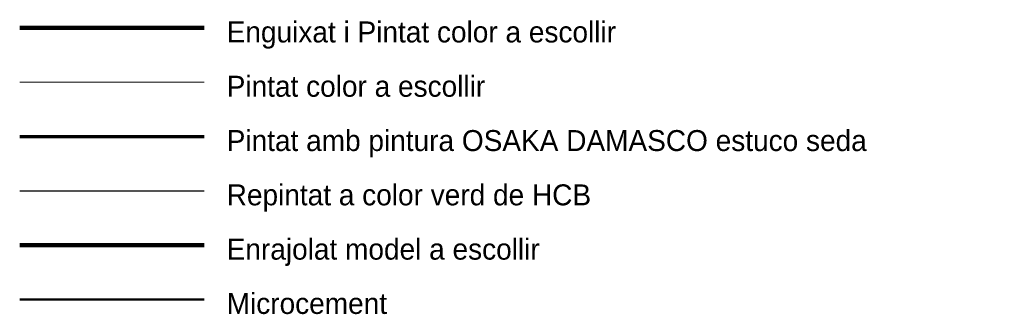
# Model space of a CAD drawing. Header units: metres. Extents: x -1 to 430, y -6 to 34.
# Tile 6 of 13: x 400 to 407, y 32 to 34. Entities that reach past the tile are written whole.
import ezdxf

# ---------------------------------------------------------------- set-up
doc = ezdxf.new("R2010")
doc.units = ezdxf.units.M
doc.linetypes.add('CONTINUA', pattern=[0])
for name, color, linetype, lineweight in [('LEGENDA  REVESTIMENT  text', 7, 'CONTINUA', 25), ('LEGENDA  REVESTIMENT enrajorat (Roig)', 7, 'CONTINUA', 25), ('LEGENDA  REVESTIMENT microcement  (Blau clar)', 7, 'CONTINUA', 25), ('LEGENDA  REVESTIMENT pintat (blau fosc)', 7, 'CONTINUA', 25), ('LEGENDA  REVESTIMENT pintat verd (verd)', 7, 'CONTINUA', 25), ('LEGENDA  REVESTIMENT repintat  (Groc)', 7, 'CONTINUA', 25), ('LEGENDA REVESTIMENT  enguixat i pintat (lila)', 7, 'CONTINUA', 25)]:
    doc.layers.add(name, color=color, linetype=linetype, lineweight=lineweight)
doc.styles.add('Century Gothic', font='txt')

msp = doc.modelspace()

# ---------------------------------------------------------------- linework, layer by layer
at = {"layer": 'LEGENDA  REVESTIMENT enrajorat (Roig)', "color": 240, "linetype": 'CONTINUA', "lineweight": 140, "transparency": 33554687}
msp.add_line((400.1679, 32.4338), (401.4879, 32.4338), dxfattribs=at)
at = {"layer": 'LEGENDA  REVESTIMENT microcement  (Blau clar)', "color": 4, "linetype": 'CONTINUA', "lineweight": 50, "transparency": 33554687}
msp.add_line((400.1679, 32.045), (401.4879, 32.045), dxfattribs=at)
at = {"layer": 'LEGENDA  REVESTIMENT pintat (blau fosc)', "color": 180, "linetype": 'CONTINUA', "lineweight": 13, "transparency": 33554687}
msp.add_line((400.1679, 33.6003), (401.4879, 33.6003), dxfattribs=at)
at = {"layer": 'LEGENDA  REVESTIMENT pintat verd (verd)', "color": 100, "linetype": 'CONTINUA', "lineweight": 70, "transparency": 33554687}
msp.add_line((400.1679, 33.2115), (401.4879, 33.2115), dxfattribs=at)
at = {"layer": 'LEGENDA  REVESTIMENT repintat  (Groc)', "color": 7, "linetype": 'CONTINUA', "lineweight": 25, "transparency": 33554687}
msp.add_line((400.1679, 32.8226), (401.4879, 32.8226), dxfattribs=at)
at = {"layer": 'LEGENDA REVESTIMENT  enguixat i pintat (lila)', "color": 220, "linetype": 'CONTINUA', "lineweight": 100, "transparency": 33554687}
msp.add_line((400.1679, 33.9891), (401.4879, 33.9891), dxfattribs=at)

# ---------------------------------------------------------------- texts
at = {"layer": 'LEGENDA  REVESTIMENT  text', "color": 7, "linetype": 'CONTINUA', "lineweight": 25, "transparency": 33554687, "char_height": 0.15, "attachment_point": 1, "style": 'Century Gothic'}
for s, insert, width in [('Enguixat\\~i\\~Pintat\\~color\\~a\\~escollir\\~\\~', (401.6497, 34.0347), 3.2925), ('Pintat\\~color\\~a\\~escollir', (401.6497, 33.6458), 2.1575), ('Pintat\\~amb\\~pintura\\~OSAKA\\~DAMASCO\\~estuco\\~seda', (401.6497, 33.257), 5.21), ('Repintat\\~a\\~color\\~verd\\~de\\~HCB', (401.6497, 32.8682), 3.0425), ('Enrajolat\\~model\\~a\\~escollir', (401.6497, 32.4794), 2.6), ('Microcement', (401.6497, 32.0905), 1.4425)]:
    msp.add_mtext(s, dxfattribs=dict(at, insert=insert, width=width))

doc.saveas('drawing.dxf')
